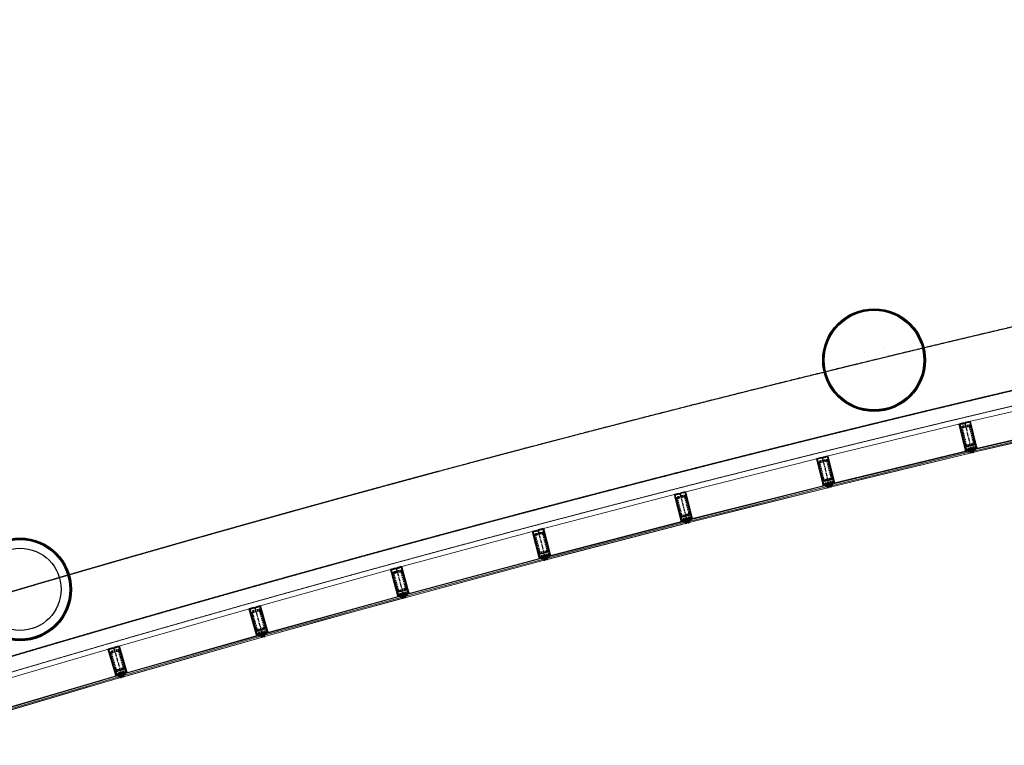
# Model space of a CAD drawing. Header units: millimetres. Extents: x 98667 to 994031, y -2704 to 533009.
# Tile 223 of 256: x 666560 to 676145, y 369300 to 376367. Entities that reach past the tile are written whole.
import ezdxf

# ---------------------------------------------------------------- set-up
doc = ezdxf.new("R2010")
doc.units = ezdxf.units.MM
for name, pattern in [('AP03000E0$0$CENTER', [50.8, 31.75, -6.35, 6.35, -6.35]), ('AP03000E0$0$HIDDEN', [9.525, 6.35, -3.175]), ('AP03000E0$0$HIDDENX2', [19.05, 12.7, -6.35]), ('AP9340000$SP00000G0$0$CENTER', [50.8, 31.75, -6.35, 6.35, -6.35]), ('sp00000g0$0$CENTER', [50.8, 31.75, -6.35, 6.35, -6.35])]:
    doc.linetypes.add(name, pattern=pattern)
for name, color, linetype in [('A-COL ENCLOUSER INNER', 1, 'Continuous'), ('A-COL ENCLOUSER OUTER', 6, 'Continuous'), ('AP9340000$SP00000G0$0$S-GRID', 8, 'AP9340000$SP00000G0$0$CENTER'), ('NOT IN SCOPE', 222, 'Continuous'), ('sp00000g0$0$S-GRID', 1, 'sp00000g0$0$CENTER')]:
    doc.layers.add(name, color=color, linetype=linetype)
for name, color, linetype, lineweight in [('A-WALL-FULL', 6, 'Continuous', 70), ('AP03000E0$0$A-GLAZ-FULL-EXTR', 2, 'Continuous', 20), ('AP03000E0$0$A-GLAZ-MULL-EXTR', 3, 'Continuous', 35), ('AP03000E0$0$A-WALL-FNSH', 1, 'Continuous', 15)]:
    doc.layers.add(name, color=color, linetype=linetype, lineweight=lineweight)
doc.layers.add('AP03000E0$0$A-Slab Edge Guide', color=55, linetype='Continuous', lineweight=15, plot=False)

msp = doc.modelspace()

# ---------------------------------------------------------------- linework, layer by layer
at = {"color": 251, "linetype": 'AP03000E0$0$CENTER'}
for p, q in [((675760.4, 372441.3), (675830.1, 372149.5)), ((674372.4, 372103.8), (674444.4, 371812.6)), ((672987, 371755.3), (673061.3, 371464.7)), ((671604.5, 371395.8), (671681.1, 371105.8)), ((670224.8, 371025.4), (670303.8, 370735.9)), ((668848.2, 370643.9), (668929.4, 370355.1)), ((667474.6, 370251.6), (667558.2, 369963.4))]:
    msp.add_line(p, q, dxfattribs=at)
at = {"layer": 'A-COL ENCLOUSER INNER', "color": 251}
for centre, radius in [((674877.4, 373051.1), 494), ((674877.4, 373051.1), 485), ((666563.6, 370818.2), 494), ((666563.6, 370818.2), 485)]:
    msp.add_circle(centre, radius, dxfattribs=at)
at = {"layer": 'A-COL ENCLOUSER OUTER', "color": 251}
for centre in [(674877.4, 373051.1), (666563.6, 370818.2)]:
    msp.add_circle(centre, 500, dxfattribs=at)
at = {"layer": 'A-WALL-FULL', "color": 251, "linetype": 'Continuous'}
for p, q in [((674976.6, 373161.3, 0), (674976.7, 373160.6, 0)), ((674780.5, 373121.8, 0), (674780.6, 373121.5, 0))]:
    msp.add_line(p, q, dxfattribs=at)
at = {"layer": 'AP03000E0$0$A-GLAZ-FULL-EXTR', "color": 251}
for p, q in [((675778.6, 372445.6), (677132.9, 372763.5)), ((677194.6, 372500.6), (675840.3, 372182.7)), ((675841.7, 372176.9), (677196, 372494.8)), ((677198.8, 372483.1), (675844.4, 372165.2)), ((675742.3, 372436.9), (674390.5, 372108.3)), ((675847.2, 372153.5), (677201.5, 372471.4)), ((673005.1, 371759.9), (674354.2, 372099.3)), ((674454.3, 371845.9), (675806, 372174.6)), ((675807.5, 372168.7), (674455.7, 371840.1)), ((674458.5, 371828.4), (675810.3, 372157.1)), ((675813.1, 372145.4), (674461.4, 371816.8)), ((675792.8, 372152.8), (675790, 372164.5)), ((675790.7, 372161.6), (675796.5, 372163)), ((675792.1, 372155.7), (675790.7, 372161.6)), ((675797.9, 372157.1), (675792.1, 372155.7)), ((675795.8, 372165.9), (675807.5, 372168.7)), ((675798.6, 372154.2), (675795.8, 372165.9)), ((675796.5, 372163), (675797.9, 372157.1)), ((675810.3, 372157.1), (675798.6, 372154.2)), ((675806, 372174.6), (675807.5, 372168.7)), ((675807.5, 372168.7), (675810.3, 372157.1)), ((675810.3, 372157.1), (675813.1, 372145.4)), ((675840.3, 372182.7), (675841.7, 372176.9)), ((675853.4, 372179.6), (675841.7, 372176.9)), ((675841.7, 372176.9), (675844.4, 372165.2)), ((675844.4, 372165.2), (675856.1, 372168)), ((675844.4, 372165.2), (675847.2, 372153.5)), ((675856.1, 372168), (675853.4, 372179.6)), ((675859.9, 372178.1), (675854.1, 372176.7)), ((675854.1, 372176.7), (675855.4, 372170.9)), ((675855.4, 372170.9), (675861.3, 372172.3)), ((675861.9, 372169.3), (675859.2, 372181)), ((675861.3, 372172.3), (675859.9, 372178.1)), ((674420.1, 371837.5), (673071, 371498.1)), ((673072.4, 371492.3), (674421.5, 371831.7)), ((674424.5, 371820), (673075.4, 371480.7)), ((674407, 371815.6), (674404.1, 371827.3)), ((674404.8, 371824.4), (674410.6, 371825.8)), ((674406.3, 371818.5), (674404.8, 371824.4)), ((674412.1, 371820), (674406.3, 371818.5)), ((674409.9, 371828.7), (674421.5, 371831.7)), ((674412.8, 371817.1), (674409.9, 371828.7)), ((674410.6, 371825.8), (674412.1, 371820)), ((674424.5, 371820), (674412.8, 371817.1)), ((674421.5, 371831.7), (674420.1, 371837.5)), ((674421.5, 371831.7), (674424.5, 371820)), ((674427.4, 371808.4), (674424.5, 371820)), ((674455.7, 371840.1), (674454.3, 371845.9)), ((674467.4, 371842.9), (674455.7, 371840.1)), ((674455.7, 371840.1), (674458.5, 371828.4)), ((674458.5, 371828.4), (674470.2, 371831.3)), ((674461.4, 371816.8), (674458.5, 371828.4)), ((674470.2, 371831.3), (674467.4, 371842.9)), ((674473.9, 371841.4), (674468.1, 371840)), ((674468.1, 371840), (674469.5, 371834.2)), ((674469.5, 371834.2), (674475.3, 371835.6)), ((674476, 371832.7), (674473.2, 371844.4)), ((674475.3, 371835.6), (674473.9, 371841.4)), ((672968.9, 371750.7), (671622.5, 371400.6)), ((673078.3, 371469), (674427.4, 371808.4)), ((671690.5, 371139.3), (673036.8, 371489.4)), ((673038.3, 371483.6), (671692, 371133.5)), ((671695, 371121.9), (673041.4, 371472)), ((673044.4, 371460.3), (671698, 371110.3)), ((673023.9, 371467.4), (673020.9, 371479)), ((673021.7, 371476.1), (673027.5, 371477.6)), ((673023.2, 371470.3), (673021.7, 371476.1)), ((673029, 371471.8), (673023.2, 371470.3)), ((673026.7, 371480.5), (673038.3, 371483.6)), ((673029.8, 371468.9), (673026.7, 371480.5)), ((673027.5, 371477.6), (673029, 371471.8)), ((673041.4, 371472), (673029.8, 371468.9)), ((673036.8, 371489.4), (673038.3, 371483.6)), ((673038.3, 371483.6), (673041.4, 371472)), ((673041.4, 371472), (673044.4, 371460.3)), ((673071, 371498.1), (673072.4, 371492.3)), ((673084.1, 371495.2), (673072.4, 371492.3)), ((673072.4, 371492.3), (673075.4, 371480.7)), ((673075.4, 371480.7), (673087, 371483.6)), ((673075.4, 371480.7), (673078.3, 371469)), ((673087, 371483.6), (673084.1, 371495.2)), ((673090.6, 371493.8), (673084.8, 371492.3)), ((673084.8, 371492.3), (673086.3, 371486.5)), ((673086.3, 371486.5), (673092.1, 371488)), ((673092.8, 371485), (673089.9, 371496.7)), ((673092.1, 371488), (673090.6, 371493.8)), ((670242.9, 371030.3), (671586.4, 371391.1)), ((671656.4, 371130.3), (670312.9, 370769.5)), ((670314.4, 370763.7), (671658, 371124.5)), ((671661.1, 371112.9), (670317.6, 370752.1)), ((670320.7, 370740.5), (671664.2, 371101.3)), ((671643.7, 371108.2), (671640.6, 371119.8)), ((671641.4, 371116.9), (671647.2, 371118.5)), ((671642.9, 371111.1), (671641.4, 371116.9)), ((671648.7, 371112.7), (671642.9, 371111.1)), ((671646.4, 371121.4), (671658, 371124.5)), ((671649.5, 371109.8), (671646.4, 371121.4)), ((671647.2, 371118.5), (671648.7, 371112.7)), ((671661.1, 371112.9), (671649.5, 371109.8)), ((671658, 371124.5), (671656.4, 371130.3)), ((671658, 371124.5), (671661.1, 371112.9)), ((671664.2, 371101.3), (671661.1, 371112.9)), ((671692, 371133.5), (671690.5, 371139.3)), ((671703.6, 371136.5), (671692, 371133.5)), ((671692, 371133.5), (671695, 371121.9)), ((671695, 371121.9), (671706.6, 371124.9)), ((671698, 371110.3), (671695, 371121.9)), ((671706.6, 371124.9), (671703.6, 371136.5)), ((671710.2, 371135.1), (671704.4, 371133.6)), ((671704.4, 371133.6), (671705.9, 371127.8)), ((671705.9, 371127.8), (671711.7, 371129.3)), ((671712.4, 371126.4), (671709.4, 371138)), ((671711.7, 371129.3), (671710.2, 371135.1)), ((670206.8, 371020.4), (668866.2, 370649)), ((668938.3, 370388.8), (670278.9, 370760.2)), ((670278.9, 370760.2), (670280.5, 370754.5)), ((670312.9, 370769.5), (670314.4, 370763.7)), ((670326, 370766.8), (670314.4, 370763.7)), ((670314.4, 370763.7), (670317.6, 370752.1)), ((670329.1, 370755.2), (670326, 370766.8)), ((670332.6, 370765.5), (670326.8, 370763.9)), ((670326.8, 370763.9), (670328.4, 370758.1)), ((670328.4, 370758.1), (670334.2, 370759.7)), ((670334.9, 370756.8), (670331.8, 370768.4)), ((670334.2, 370759.7), (670332.6, 370765.5)), ((670280.5, 370754.5), (668939.9, 370383)), ((668943.1, 370371.4), (670283.7, 370742.9)), ((670286.9, 370731.3), (668946.3, 370359.9)), ((670266.3, 370738.1), (670263.1, 370749.7)), ((670263.9, 370746.8), (670269.7, 370748.4)), ((670265.5, 370741), (670263.9, 370746.8)), ((670271.3, 370742.6), (670265.5, 370741)), ((670268.9, 370751.3), (670280.5, 370754.5)), ((670272.1, 370739.7), (670268.9, 370751.3)), ((670269.7, 370748.4), (670271.3, 370742.6)), ((670283.7, 370742.9), (670272.1, 370739.7)), ((670280.5, 370754.5), (670283.7, 370742.9)), ((670283.7, 370742.9), (670286.9, 370731.3)), ((670317.6, 370752.1), (670329.1, 370755.2)), ((670317.6, 370752.1), (670320.7, 370740.5)), ((667492.6, 370256.8), (668830.2, 370638.9)), ((668904.3, 370379.2), (667566.7, 369997.2)), ((667568.4, 369991.4), (668906, 370373.5)), ((668894.5, 370370.2), (668906, 370373.5)), ((668906, 370373.5), (668904.3, 370379.2)), ((668906, 370373.5), (668909.3, 370361.9)), ((668939.9, 370383), (668938.3, 370388.8)), ((668951.4, 370386.2), (668939.9, 370383)), ((668939.9, 370383), (668943.1, 370371.4)), ((668943.1, 370371.4), (668954.6, 370374.7)), ((668954.6, 370374.7), (668951.4, 370386.2)), ((668958, 370384.9), (668952.2, 370383.3)), ((668952.2, 370383.3), (668953.8, 370377.5)), ((668953.8, 370377.5), (668959.6, 370379.1)), ((668960.4, 370376.3), (668957.2, 370387.8)), ((668959.6, 370379.1), (668958, 370384.9)), ((668909.3, 370361.9), (667571.7, 369979.8)), ((667575, 369968.3), (668912.6, 370350.4)), ((668892, 370357), (668888.7, 370368.5)), ((668889.5, 370365.7), (668895.3, 370367.3)), ((668891.2, 370359.9), (668889.5, 370365.7)), ((668896.9, 370361.5), (668891.2, 370359.9)), ((668897.8, 370358.6), (668894.5, 370370.2)), ((668895.3, 370367.3), (668896.9, 370361.5)), ((668909.3, 370361.9), (668897.8, 370358.6)), ((668912.6, 370350.4), (668909.3, 370361.9)), ((668946.3, 370359.9), (668943.1, 370371.4)), ((667456.7, 370246.4), (666122.1, 369853.6)), ((667566.7, 369997.2), (667568.4, 369991.4)), ((667579.9, 369994.7), (667568.4, 369991.4)), ((667568.4, 369991.4), (667571.7, 369979.8)), ((667583.2, 369983.1), (667579.9, 369994.7)), ((667586.5, 369993.4), (667580.7, 369991.8)), ((667580.7, 369991.8), (667582.4, 369986)), ((667589, 369984.8), (667585.7, 369996.3)), ((667588.2, 369987.7), (667586.5, 369993.4)), ((666198.3, 369594.6), (667532.9, 369987.3)), ((667534.6, 369981.6), (666200, 369588.9)), ((666203.4, 369577.3), (667538, 369970.1)), ((667541.3, 369958.6), (666206.8, 369565.8)), ((667520.7, 369965), (667517.3, 369976.5)), ((667518.2, 369973.6), (667523.9, 369975.3)), ((667519.8, 369967.9), (667518.2, 369973.6)), ((667525.6, 369969.6), (667519.8, 369967.9)), ((667523.1, 369978.2), (667534.6, 369981.6)), ((667526.4, 369966.7), (667523.1, 369978.2)), ((667523.9, 369975.3), (667525.6, 369969.6)), ((667538, 369970.1), (667526.4, 369966.7)), ((667532.9, 369987.3), (667534.6, 369981.6)), ((667534.6, 369981.6), (667538, 369970.1)), ((667538, 369970.1), (667541.3, 369958.6)), ((667571.7, 369979.8), (667583.2, 369983.1)), ((667571.7, 369979.8), (667575, 369968.3)), ((667582.4, 369986), (667588.2, 369987.7))]:
    msp.add_line(p, q, dxfattribs=at)
at = {"layer": 'AP03000E0$0$A-GLAZ-FULL-EXTR', "color": 251, "linetype": 'Continuous'}
for p, q in [((675796.4, 372163.4), (675808.8, 372163.3)), ((675797.2, 372160), (675797.2, 372166.2)), ((675797.2, 372160.2), (675809.5, 372160.2)), ((675798, 372157), (675809.9, 372157)), ((675798.5, 372166.5), (675808, 372166.5)), ((675800.4, 372154.7), (675800.4, 372167)), ((675803.5, 372155.4), (675803.6, 372167.8)), ((675806.7, 372156.2), (675806.8, 372168.6)), ((675809.9, 372157), (675809.9, 372158.6)), ((675841.9, 372176.1), (675853.5, 372178.9)), ((675845.3, 372165.4), (675842.5, 372177.1)), ((675842.6, 372173), (675854.3, 372175.8)), ((675843.3, 372170), (675855, 372172.7)), ((675844, 372166.9), (675855.7, 372169.6)), ((675848.3, 372166.1), (675845.6, 372177.8)), ((675851.4, 372166.9), (675848.7, 372178.6)), ((675854.5, 372167.6), (675851.8, 372179.3)), ((674412.8, 371817.1), (674409.9, 371828.7)), ((674410.3, 371827.3), (674421.9, 371830.2)), ((674411, 371824.2), (674422.7, 371827.1)), ((674411.8, 371821.1), (674423.5, 371824)), ((674412.6, 371818), (674424.2, 371821)), ((674415.9, 371817.9), (674413, 371829.5)), ((674419, 371818.6), (674416.1, 371830.3)), ((674422.1, 371819.4), (674419.2, 371831.1)), ((674456, 371838.7), (674456, 371840.2)), ((674456.1, 371838.7), (674468.4, 371838.6)), ((674456.8, 371835.5), (674469.2, 371835.4)), ((674457.6, 371832.3), (674470, 371832.3)), ((674458.4, 371829.1), (674461.3, 371829.1)), ((674459.2, 371828.6), (674459.2, 371841)), ((674462.4, 371829.4), (674462.4, 371841.7)), ((674462.7, 371841.8), (674467.6, 371841.8)), ((674465.5, 371830.1), (674465.6, 371842.5)), ((674468.7, 371830.9), (674468.7, 371837.3)), ((673027, 371479.4), (673039.5, 371479.3)), ((673027.9, 371476.2), (673040.3, 371476.1)), ((673028.7, 371473), (673041.1, 371473)), ((673029, 371472), (673029, 371481.1)), ((673029.5, 371469.8), (673033.2, 371469.8)), ((673032.1, 371469.5), (673032.2, 371482)), ((673034.3, 371482.5), (673038.6, 371482.5)), ((673035.3, 371470.4), (673035.3, 371482.8)), ((673038.5, 371471.2), (673038.5, 371482.9)), ((673073.1, 371489.6), (673084.8, 371492.5)), ((673076.5, 371480.9), (673073.6, 371492.6)), ((673073.9, 371486.5), (673085.5, 371489.4)), ((673074.7, 371483.4), (673086.3, 371486.3)), ((673079.6, 371481.7), (673076.7, 371493.4)), ((673082.7, 371482.5), (673079.8, 371494.1)), ((673085.8, 371483.3), (673082.8, 371494.9)), ((671646.6, 371120.7), (671658.2, 371123.8)), ((671647.4, 371117.6), (671659, 371120.7)), ((671648.2, 371114.5), (671659.8, 371117.6)), ((671649, 371111.5), (671660.6, 371114.6)), ((671652.5, 371110.6), (671649.4, 371122.2)), ((671655.5, 371111.4), (671652.4, 371123)), ((671658.6, 371112.2), (671655.5, 371123.8)), ((671692.3, 371132.4), (671704.7, 371132.4)), ((671693.1, 371129.2), (671705.5, 371129.2)), ((671693.9, 371126.1), (671706.3, 371126)), ((671694, 371125.7), (671694.1, 371134)), ((671694.8, 371122.9), (671698.8, 371122.9)), ((671697.2, 371122.4), (671697.2, 371134.9)), ((671699.9, 371135.6), (671703.9, 371135.5)), ((671700.4, 371123.3), (671700.4, 371135.7)), ((671703.5, 371124.1), (671703.6, 371136.5)), ((670315, 370761.7), (670326.6, 370764.8)), ((670318.6, 370752.4), (670315.5, 370764)), ((670315.8, 370758.6), (670327.4, 370761.7)), ((670316.6, 370755.6), (670328.2, 370758.7)), ((670321.7, 370753.2), (670318.6, 370764.8)), ((670324.7, 370754.1), (670321.6, 370765.7)), ((670327.8, 370754.9), (670324.7, 370766.5)), ((670269, 370750.9), (670281.5, 370750.8)), ((670269.9, 370747.7), (670282.4, 370747.6)), ((670270.1, 370747.1), (670270.1, 370751.6)), ((670270.8, 370744.5), (670283.3, 370744.5)), ((670271.7, 370741.3), (670278, 370741.3)), ((670273.2, 370740), (670273.3, 370752.5)), ((670276.4, 370740.9), (670276.4, 370753.3)), ((670278.9, 370754), (670280.6, 370754)), ((670279.6, 370741.8), (670279.6, 370754.2)), ((670282.7, 370742.6), (670282.8, 370746.3)), ((670317.4, 370752.5), (670329, 370755.6)), ((668909.2, 370361.9), (668905.9, 370373.5)), ((668940.2, 370381.7), (668952.7, 370381.6)), ((668941.1, 370378.5), (668953.6, 370378.4)), ((668941.4, 370377.5), (668941.4, 370383.4)), ((668942, 370375.3), (668954.5, 370375.2)), ((668944.5, 370371.9), (668944.6, 370384.3)), ((668946.4, 370384.8), (668951.8, 370384.8)), ((668947.7, 370372.7), (668947.8, 370385.2)), ((668950.9, 370373.6), (668951, 370386.1)), ((668954.1, 370374.5), (668954.1, 370376.6)), ((668895, 370368.2), (668906.6, 370371.4)), ((668895.9, 370365.1), (668907.4, 370368.4)), ((668900.1, 370359.3), (668896.8, 370370.8)), ((668896.8, 370362.1), (668908.3, 370365.3)), ((668897.7, 370359), (668909.2, 370362.3)), ((668903.1, 370360.2), (668899.8, 370371.7)), ((668906.2, 370361), (668902.9, 370372.6)), ((668942.9, 370372.1), (668945.5, 370372.1)), ((667568.4, 369991.1), (667580, 369994.4)), ((667572, 369980), (667568.8, 369991.5)), ((667569.3, 369988.1), (667580.9, 369991.4)), ((667575.1, 369980.8), (667571.8, 369992.4)), ((667578.2, 369981.7), (667574.9, 369993.2)), ((667581.2, 369982.6), (667577.9, 369994.1)), ((667523.2, 369977.9), (667535.7, 369977.8)), ((667523.7, 369976.1), (667523.7, 369978.4)), ((667524.1, 369974.7), (667536.6, 369974.6)), ((667525, 369971.5), (667537.6, 369971.5)), ((667526, 369968.3), (667532, 369968.3)), ((667526.8, 369966.8), (667526.9, 369979.3)), ((667530, 369967.7), (667530.1, 369980.3)), ((667532.6, 369981), (667534.7, 369981)), ((667533.2, 369968.7), (667533.2, 369981.2)), ((667536.4, 369969.6), (667536.4, 369975.4)), ((667570.2, 369985), (667581.7, 369988.3)), ((667571.1, 369982), (667582.6, 369985.3))]:
    msp.add_line(p, q, dxfattribs=at)
msp.add_arc((717502.2, 197719), 179339.2, 89.995553, 114.847186, dxfattribs=at)
at = {"layer": 'AP03000E0$0$A-GLAZ-MULL-EXTR', "color": 251}
for p, q in [((675750.7, 372438.9), (675706.9, 372428.5)), ((675706.9, 372428.5), (675767.4, 372175.6)), ((675710.6, 372426.3), (675751.4, 372436)), ((675757, 372231.7), (675710.6, 372426.3)), ((675766, 372439.5), (675730, 372430.9)), ((675730, 372430.9), (675730.7, 372428)), ((675730.7, 372428), (675771.6, 372437.7)), ((675751.4, 372436), (675750.7, 372438.9)), ((675813.9, 372454), (675765.3, 372442.4)), ((675765.3, 372442.4), (675766, 372439.5)), ((675770.9, 372440.7), (675811.7, 372450.4)), ((675771.6, 372437.7), (675770.9, 372440.7)), ((675811.7, 372450.4), (675858.2, 372255.9)), ((675874.3, 372201.2), (675813.9, 372454)), ((675770.3, 372176.3), (675757, 372231.7)), ((675871.4, 372200.5), (675833, 372191.3)), ((675834.2, 372186.4), (675875.5, 372196.3)), ((675875.5, 372196.3), (675853.6, 372191.1)), ((675858.2, 372255.9), (675871.4, 372200.5)), ((675875.5, 372196.3), (675874.3, 372201.2)), ((675881.5, 372192.6), (675875.5, 372196.3)), ((674319, 372090.6), (674367.5, 372102.6)), ((674404.9, 372105.7), (674364.1, 372095.6)), ((674367.5, 372102.6), (674368.2, 372099.7)), ((674368.2, 372099.7), (674404.1, 372108.6)), ((674382.1, 372106.2), (674425.7, 372117)), ((674382.8, 372103.3), (674382.1, 372106.2)), ((674423.6, 372113.4), (674382.8, 372103.3)), ((674404.1, 372108.6), (674404.9, 372105.7)), ((674471.6, 371919.2), (674423.6, 372113.4)), ((674425.7, 372117), (674488.2, 371864.6)), ((675791.6, 372171.1), (675764.8, 372164.7)), ((675764.8, 372164.7), (675768.5, 372170.7)), ((675767.4, 372175.6), (675768.5, 372170.7)), ((675768.5, 372170.7), (675809.9, 372180.6)), ((675768.5, 372170.7), (675790.4, 372176)), ((675808.7, 372185.5), (675770.3, 372176.3)), ((675790.4, 372176), (675791.6, 372171.1)), ((675832.3, 372194.2), (675791.5, 372184.4)), ((675791.5, 372184.4), (675792.2, 372181.5)), ((675792.2, 372181.5), (675828.1, 372190.1)), ((675813.6, 372186.6), (675808.7, 372185.5)), ((675809.9, 372180.6), (675818, 372146.6)), ((675822.9, 372147.7), (675813.6, 372186.6)), ((675818, 372146.6), (675822.9, 372147.7)), ((675828.1, 372190.1), (675837.4, 372151.2)), ((675833, 372191.3), (675832.3, 372194.2)), ((675842.3, 372152.4), (675834.2, 372186.4)), ((675837.4, 372151.2), (675842.3, 372152.4)), ((675853.6, 372191.1), (675854.8, 372186.2)), ((675854.8, 372186.2), (675881.5, 372192.6)), ((674381.4, 371838.2), (674319, 372090.6)), ((674363.4, 372098.5), (674322.6, 372088.4)), ((674322.6, 372088.4), (674370.6, 371894.3)), ((674364.1, 372095.6), (674363.4, 372098.5)), ((674485.3, 371863.9), (674471.6, 371919.2)), ((674370.6, 371894.3), (674384.3, 371838.9)), ((674405.6, 371833.9), (674378.9, 371827.3)), ((674378.9, 371827.3), (674382.6, 371833.3)), ((674382.6, 371833.3), (674381.4, 371838.2)), ((674423.8, 371843.6), (674382.6, 371833.3)), ((674382.6, 371833.3), (674404.4, 371838.8)), ((674384.3, 371838.9), (674422.6, 371848.4)), ((674404.4, 371838.8), (674405.6, 371833.9)), ((674421.9, 371851.3), (674462.7, 371861.4)), ((674422.6, 371848.4), (674421.9, 371851.3)), ((674432.2, 371809.6), (674423.8, 371843.6)), ((674463.4, 371858.5), (674427.5, 371849.6)), ((674427.5, 371849.6), (674437.1, 371810.8)), ((674442.1, 371853.2), (674446.9, 371854.4)), ((674451.7, 371814.4), (674442.1, 371853.2)), ((674446.9, 371854.4), (674485.3, 371863.9)), ((674489.4, 371859.8), (674448.1, 371849.6)), ((674448.1, 371849.6), (674456.5, 371815.6)), ((674456.5, 371815.6), (674451.7, 371814.4)), ((674462.7, 371861.4), (674463.4, 371858.5)), ((674489.4, 371859.8), (674467.5, 371854.4)), ((674467.5, 371854.4), (674468.7, 371849.5)), ((674468.7, 371849.5), (674495.4, 371856.1)), ((674488.2, 371864.6), (674489.4, 371859.8)), ((674495.4, 371856.1), (674489.4, 371859.8)), ((672977.3, 371752.8), (672933.7, 371741.7)), ((672933.7, 371741.7), (672998.1, 371489.8)), ((672937.4, 371739.5), (672978.1, 371749.9)), ((672986.9, 371545.8), (672937.4, 371739.5)), ((672992.6, 371753.7), (672956.7, 371744.5)), ((672956.7, 371744.5), (672957.5, 371741.6)), ((672957.5, 371741.6), (672998.2, 371752)), ((672978.1, 371749.9), (672977.3, 371752.8)), ((673040.3, 371768.9), (672991.8, 371756.6)), ((672991.8, 371756.6), (672992.6, 371753.7)), ((672997.4, 371754.9), (673038.1, 371765.3)), ((672998.2, 371752), (672997.4, 371754.9)), ((673038.1, 371765.3), (673087.7, 371571.5)), ((673104.7, 371517.1), (673040.3, 371768.9)), ((674437.1, 371810.8), (674432.2, 371809.6)), ((673001.1, 371490.5), (672986.9, 371545.8)), ((673087.7, 371571.5), (673101.8, 371516.3)), ((673022.4, 371485.7), (672995.8, 371478.9)), ((672995.8, 371478.9), (672999.4, 371485)), ((672998.1, 371489.8), (672999.4, 371485)), ((672999.4, 371485), (673040.6, 371495.5)), ((672999.4, 371485), (673021.2, 371490.5)), ((673039.3, 371500.3), (673001.1, 371490.5)), ((673021.2, 371490.5), (673022.4, 371485.7)), ((673062.8, 371509.4), (673022.1, 371499)), ((673022.1, 371499), (673022.9, 371496.1)), ((673022.9, 371496.1), (673058.7, 371505.3)), ((673044.2, 371501.6), (673039.3, 371500.3)), ((673040.6, 371495.5), (673049.2, 371461.6)), ((673054.1, 371462.8), (673044.2, 371501.6)), ((673049.2, 371461.6), (673054.1, 371462.8)), ((673058.7, 371505.3), (673068.6, 371466.5)), ((673063.5, 371506.5), (673062.8, 371509.4)), ((673101.8, 371516.3), (673063.5, 371506.5)), ((673064.8, 371501.7), (673106, 371512.2)), ((673073.5, 371467.8), (673064.8, 371501.7)), ((673068.6, 371466.5), (673073.5, 371467.8)), ((673106, 371512.2), (673084.2, 371506.6)), ((673084.2, 371506.6), (673085.4, 371501.8)), ((673085.4, 371501.8), (673112, 371508.6)), ((673106, 371512.2), (673104.7, 371517.1)), ((673112, 371508.6), (673106, 371512.2)), ((671594.8, 371393.3), (671551.3, 371381.8)), ((671551.3, 371381.8), (671617.7, 371130.4)), ((671555, 371379.6), (671595.6, 371390.4)), ((671606.1, 371186.3), (671555, 371379.6)), ((671610.1, 371394.2), (671574.3, 371384.8)), ((671574.3, 371384.8), (671575.1, 371381.9)), ((671575.1, 371381.9), (671615.7, 371392.6)), ((671595.6, 371390.4), (671594.8, 371393.3)), ((671657.6, 371409.9), (671609.3, 371397.1)), ((671609.3, 371397.1), (671610.1, 371394.2)), ((671614.9, 371395.5), (671655.5, 371406.2)), ((671615.7, 371392.6), (671614.9, 371395.5)), ((671655.5, 371406.2), (671706.6, 371212.9)), ((671724.1, 371158.5), (671657.6, 371409.9)), ((671620.6, 371131.2), (671606.1, 371186.3)), ((671658.8, 371141.3), (671620.6, 371131.2)), ((671682.2, 371150.6), (671641.6, 371139.8)), ((671642.4, 371136.9), (671678.1, 371146.4)), ((671663.6, 371142.5), (671658.8, 371141.3)), ((671673.9, 371103.9), (671663.6, 371142.5)), ((671678.1, 371146.4), (671688.4, 371107.7)), ((671683, 371147.7), (671682.2, 371150.6)), ((671721.2, 371157.7), (671683, 371147.7)), ((671684.3, 371142.8), (671725.3, 371153.7)), ((671693.2, 371109), (671684.3, 371142.8)), ((671725.3, 371153.7), (671703.6, 371147.9)), ((671703.6, 371147.9), (671704.9, 371143.1)), ((671704.9, 371143.1), (671731.5, 371150.1)), ((671706.6, 371212.9), (671721.2, 371157.7)), ((671725.3, 371153.7), (671724.1, 371158.5)), ((671731.5, 371150.1), (671725.3, 371153.7)), ((671642, 371126.5), (671615.4, 371119.5)), ((671615.4, 371119.5), (671619, 371125.6)), ((671617.7, 371130.4), (671619, 371125.6)), ((671619, 371125.6), (671660.1, 371136.4)), ((671619, 371125.6), (671640.7, 371131.3)), ((671640.7, 371131.3), (671642, 371126.5)), ((671641.6, 371139.8), (671642.4, 371136.9)), ((671660.1, 371136.4), (671669, 371102.6)), ((671669, 371102.6), (671673.9, 371103.9)), ((671688.4, 371107.7), (671693.2, 371109)), ((670171.8, 371010.9), (670220, 371024)), ((670240.2, 370760.1), (670171.8, 371010.9)), ((670216, 371019.8), (670175.5, 371008.8)), ((670175.5, 371008.8), (670228.1, 370815.8)), ((670216.8, 371016.9), (670216, 371019.8)), ((670257.3, 371028), (670216.8, 371016.9)), ((670220, 371024), (670220.8, 371021.1)), ((670220.8, 371021.1), (670256.5, 371030.9)), ((670234.5, 371028), (670277.9, 371039.8)), ((670235.3, 371025.1), (670234.5, 371028)), ((670275.8, 371036.2), (670235.3, 371025.1)), ((670256.5, 371030.9), (670257.3, 371028)), ((670328.4, 370843.2), (670275.8, 371036.2)), ((670277.9, 371039.8), (670346.3, 370789)), ((670228.1, 370815.8), (670243.1, 370760.8)), ((670241.5, 370755.2), (670240.2, 370760.1)), ((670282.5, 370766.4), (670241.5, 370755.2)), ((670241.5, 370755.2), (670263.2, 370761.1)), ((670243.1, 370760.8), (670281.2, 370771.2)), ((670263.2, 370761.1), (670264.5, 370756.3)), ((670280.4, 370774.1), (670320.9, 370785.2)), ((670281.2, 370771.2), (670280.4, 370774.1)), ((670291.7, 370732.6), (670282.5, 370766.4)), ((670321.7, 370782.3), (670286, 370772.6)), ((670286, 370772.6), (670296.5, 370734)), ((670300.5, 370776.5), (670305.3, 370777.8)), ((670311, 370737.9), (670300.5, 370776.5)), ((670305.3, 370777.8), (670343.4, 370788.2)), ((670347.6, 370784.2), (670306.6, 370773)), ((670306.6, 370773), (670315.8, 370739.2)), ((670320.9, 370785.2), (670321.7, 370782.3)), ((670347.6, 370784.2), (670325.9, 370778.3)), ((670325.9, 370778.3), (670327.2, 370773.4)), ((670327.2, 370773.4), (670353.8, 370780.7)), ((670343.4, 370788.2), (670328.4, 370843.2)), ((670346.3, 370789), (670347.6, 370784.2)), ((670353.8, 370780.7), (670347.6, 370784.2)), ((670264.5, 370756.3), (670238, 370749.1)), ((670238, 370749.1), (670241.5, 370755.2)), ((670296.5, 370734), (670291.7, 370732.6)), ((670315.8, 370739.2), (670311, 370737.9)), ((668795.2, 370629), (668843.4, 370642.6)), ((668865.7, 370378.8), (668795.2, 370629)), ((668839.4, 370638.3), (668798.9, 370627)), ((668798.9, 370627), (668853.1, 370434.4)), ((668840.2, 370635.4), (668839.4, 370638.3)), ((668880.6, 370646.8), (668840.2, 370635.4)), ((668843.4, 370642.6), (668844.2, 370639.7)), ((668844.2, 370639.7), (668879.8, 370649.7)), ((668857.8, 370646.6), (668901.1, 370658.8)), ((668858.6, 370643.8), (668857.8, 370646.6)), ((668899, 370655.1), (668858.6, 370643.8)), ((668879.8, 370649.7), (668880.6, 370646.8)), ((668953.2, 370462.6), (668899, 370655.1)), ((668901.1, 370658.8), (668971.5, 370408.5)), ((668853.1, 370434.4), (668868.5, 370379.6)), ((668890, 370375.2), (668863.6, 370367.8)), ((668863.6, 370367.8), (668867, 370373.9)), ((668867, 370373.9), (668865.7, 370378.8)), ((668907.9, 370385.4), (668867, 370373.9)), ((668867, 370373.9), (668888.7, 370380)), ((668868.5, 370379.6), (668906.6, 370390.3)), ((668888.7, 370380), (668890, 370375.2)), ((668905.8, 370393.1), (668946.2, 370404.5)), ((668906.6, 370390.3), (668905.8, 370393.1)), ((668917.4, 370351.8), (668907.9, 370385.4)), ((668947, 370401.6), (668911.4, 370391.6)), ((668911.4, 370391.6), (668922.2, 370353.1)), ((668925.8, 370395.7), (668930.6, 370397)), ((668936.7, 370357.2), (668925.8, 370395.7)), ((668930.6, 370397), (668968.7, 370407.7)), ((668972.9, 370403.7), (668932, 370392.2)), ((668932, 370392.2), (668941.5, 370358.5)), ((668946.2, 370404.5), (668947, 370401.6)), ((668972.9, 370403.7), (668951.2, 370397.6)), ((668951.2, 370397.6), (668952.6, 370392.8)), ((668952.6, 370392.8), (668979.1, 370400.3)), ((668968.7, 370407.7), (668953.2, 370462.6)), ((668971.5, 370408.5), (668972.9, 370403.7)), ((668979.1, 370400.3), (668972.9, 370403.7)), ((668922.2, 370353.1), (668917.4, 370351.8)), ((668941.5, 370358.5), (668936.7, 370357.2)), ((667421.8, 370236.2), (667469.8, 370250.2)), ((667494.2, 369986.5), (667421.8, 370236.2)), ((667465.8, 370245.9), (667425.5, 370234.2)), ((667425.5, 370234.2), (667481.2, 370042.1)), ((667466.7, 370243), (667465.8, 370245.9)), ((667507, 370254.7), (667466.7, 370243)), ((667469.8, 370250.2), (667470.6, 370247.3)), ((667470.6, 370247.3), (667506.2, 370257.6)), ((667484.2, 370254.3), (667527.4, 370266.9)), ((667485, 370251.5), (667484.2, 370254.3)), ((667525.4, 370263.2), (667485, 370251.5)), ((667506.2, 370257.6), (667507, 370254.7)), ((667581.1, 370071.1), (667525.4, 370263.2)), ((667527.4, 370266.9), (667599.8, 370017.2)), ((667481.2, 370042.1), (667497.1, 369987.4)), ((667536.4, 369993.6), (667495.6, 369981.7)), ((667497.1, 369987.4), (667535, 369998.4)), ((667534.2, 370001.3), (667574.5, 370012.9)), ((667535, 369998.4), (667534.2, 370001.3)), ((667546.2, 369960), (667536.4, 369993.6)), ((667575.3, 370010.1), (667539.8, 369999.8)), ((667539.8, 369999.8), (667551, 369961.3)), ((667554.2, 370003.9), (667559, 370005.3)), ((667565.4, 369965.5), (667554.2, 370003.9)), ((667559, 370005.3), (667597, 370016.3)), ((667601.2, 370012.4), (667560.4, 370000.5)), ((667560.4, 370000.5), (667570.2, 369966.9)), ((667574.5, 370012.9), (667575.3, 370010.1)), ((667601.2, 370012.4), (667579.6, 370006.1)), ((667579.6, 370006.1), (667581, 370001.3)), ((667581, 370001.3), (667607.4, 370009)), ((667597, 370016.3), (667581.1, 370071.1)), ((667599.8, 370017.2), (667601.2, 370012.4)), ((667607.4, 370009), (667601.2, 370012.4)), ((667518.6, 369983.2), (667492.2, 369975.5)), ((667492.2, 369975.5), (667495.6, 369981.7)), ((667495.6, 369981.7), (667494.2, 369986.5)), ((667495.6, 369981.7), (667517.2, 369988)), ((667517.2, 369988), (667518.6, 369983.2)), ((667551, 369961.3), (667546.2, 369960)), ((667570.2, 369966.9), (667565.4, 369965.5))]:
    msp.add_line(p, q, dxfattribs=at)
at = {"layer": 'AP03000E0$0$A-GLAZ-MULL-EXTR', "color": 251, "linetype": 'AP03000E0$0$HIDDENX2'}
for p, q in [((675743.1, 372406.3), (675791.7, 372417.9)), ((675746, 372394.1), (675794.6, 372405.7)), ((675809.7, 372396.5), (675844.5, 372250.6)), ((675821.8, 372399.4), (675856.7, 372253.5)), ((675759.4, 372230.3), (675724.6, 372376.1)), ((675771.6, 372233.2), (675736.7, 372379.1)), ((675765.3, 372205.9), (675862.5, 372229.2)), ((675769.9, 372186.5), (675765.3, 372205.9)), ((675818.5, 372198.1), (675769.9, 372186.5)), ((675835.3, 372235.5), (675786.7, 372223.9)), ((675838.2, 372223.4), (675789.6, 372211.7)), ((675867.2, 372209.7), (675818.5, 372198.1)), ((675862.5, 372229.2), (675867.2, 372209.7)), ((674337, 372038.4), (674373, 371892.8)), ((674349.2, 372041.4), (674385.2, 371895.8)), ((674403.8, 372080.7), (674355.3, 372068.7)), ((674406.8, 372068.5), (674358.3, 372056.5)), ((674458, 371913.8), (674422, 372059.4)), ((674470.1, 371916.8), (674434.1, 372062.4)), ((674476.1, 371892.5), (674379, 371868.5)), ((674379, 371868.5), (674383.8, 371849.1)), ((674383.8, 371849.1), (674432.4, 371861.1)), ((674400.3, 371886.7), (674448.8, 371898.7)), ((674403.3, 371874.5), (674451.8, 371886.5)), ((674432.4, 371861.1), (674480.9, 371873.1)), ((674480.9, 371873.1), (674476.1, 371892.5)), ((672970.2, 371720.1), (673018.7, 371732.5)), ((672973.3, 371708), (673021.8, 371720.3)), ((672989.4, 371544.3), (672952.2, 371689.6)), ((673001.5, 371547.4), (672964.3, 371692.7)), ((673037, 371711.3), (673074.1, 371566)), ((673049.1, 371714.4), (673086.2, 371569.1)), ((672995.6, 371520.1), (673092.4, 371544.9)), ((673065.1, 371550.8), (673016.7, 371538.4)), ((673068.2, 371538.7), (673019.8, 371526.3)), ((673097.4, 371525.5), (673049, 371513.1)), ((673092.4, 371544.9), (673097.4, 371525.5)), ((673000.5, 371500.7), (672995.6, 371520.1)), ((673049, 371513.1), (673000.5, 371500.7)), ((671620.6, 371188.1), (671582.3, 371333.1)), ((671588, 371360.4), (671636.3, 371373.2)), ((671591.2, 371348.4), (671639.5, 371361.1)), ((671654.8, 371352.2), (671693.1, 371207.2)), ((671666.9, 371355.4), (671705.2, 371210.4)), ((671608.5, 371184.9), (671570.2, 371329.9)), ((671614.9, 371160.7), (671711.6, 371186.2)), ((671620, 371141.4), (671614.9, 371160.7)), ((671668.3, 371154.1), (671620, 371141.4)), ((671684.2, 371191.9), (671635.9, 371179.2)), ((671687.4, 371179.9), (671639.1, 371167.1)), ((671716.7, 371166.9), (671668.3, 371154.1)), ((671711.6, 371186.2), (671716.7, 371166.9)), ((670191.1, 370959.1), (670230.5, 370814.4)), ((670203.1, 370962.4), (670242.6, 370817.7)), ((670256.8, 371003), (670208.6, 370989.8)), ((670260.1, 370990.9), (670211.9, 370977.8)), ((670315, 370837.5), (670275.5, 370982.2)), ((670327, 370840.7), (670287.5, 370985.5)), ((670333.6, 370816.6), (670237.1, 370790.3)), ((670237.1, 370790.3), (670242.4, 370771)), ((670242.4, 370771), (670290.6, 370784.2)), ((670258, 370808.9), (670306.2, 370822.1)), ((670261.2, 370796.9), (670309.5, 370810)), ((670290.6, 370784.2), (670338.9, 370797.3)), ((670338.9, 370797.3), (670333.6, 370816.6)), ((668814.9, 370577.4), (668855.6, 370433)), ((668827, 370580.8), (668867.6, 370436.4)), ((668880.4, 370621.8), (668832.2, 370608.3)), ((668883.8, 370609.8), (668835.6, 370596.2)), ((668939.8, 370456.7), (668899.2, 370601.1)), ((668951.8, 370460.1), (668911.2, 370604.5)), ((668958.6, 370436.1), (668862.3, 370409)), ((668862.3, 370409), (668867.8, 370389.7)), ((668867.8, 370389.7), (668915.9, 370403.3)), ((668883, 370427.8), (668931.2, 370441.3)), ((668886.4, 370415.8), (668934.5, 370429.3)), ((668915.9, 370403.3), (668964, 370416.8)), ((668964, 370416.8), (668958.6, 370436.1)), ((667441.9, 370184.8), (667483.7, 370040.7)), ((667453.9, 370188.3), (667495.7, 370044.2)), ((667507, 370229.7), (667459, 370215.8)), ((667510.5, 370217.7), (667462.4, 370203.8)), ((667567.7, 370065.1), (667525.9, 370209.2)), ((667579.7, 370068.6), (667537.9, 370212.7)), ((667586.7, 370044.6), (667490.6, 370016.7)), ((667490.6, 370016.7), (667496.2, 369997.5)), ((667496.2, 369997.5), (667544.2, 370011.5)), ((667511.2, 370035.7), (667559.2, 370049.6)), ((667514.7, 370023.7), (667562.7, 370037.6)), ((667544.2, 370011.5), (667592.3, 370025.4)), ((667592.3, 370025.4), (667586.7, 370044.6))]:
    msp.add_line(p, q, dxfattribs=at)
at = {"layer": 'AP03000E0$0$A-GLAZ-MULL-EXTR', "color": 251, "linetype": 'Continuous'}
for p, q in [((675871.5, 372190.2), (675871.5, 372195.3)), ((675874.7, 372191), (675874.7, 372196.1)), ((675877.8, 372191.7), (675877.9, 372194.8)), ((675765.6, 372165.9), (675769.9, 372165.9)), ((675766.6, 372165.1), (675766.6, 372167.6)), ((675767.5, 372169.1), (675783, 372169)), ((675769.8, 372165.9), (675769.8, 372171)), ((675773, 372166.7), (675773, 372171.8)), ((675774.9, 372172.3), (675791.3, 372172.2)), ((675776.1, 372167.4), (675776.2, 372172.6)), ((675779.3, 372168.2), (675779.3, 372173.3)), ((675782.5, 372168.9), (675782.5, 372174.1)), ((675785.7, 372169.7), (675785.7, 372174.8)), ((675787.9, 372175.4), (675790.5, 372175.4)), ((675788.9, 372170.5), (675788.9, 372175.6)), ((675853.6, 372191), (675874.4, 372190.9)), ((675854.4, 372187.8), (675861.4, 372187.8)), ((675855.6, 372186.4), (675855.6, 372191.5)), ((675858.8, 372187.2), (675858.8, 372192.3)), ((675862, 372187.9), (675862, 372193.1)), ((675865.1, 372188.7), (675865.2, 372193.8)), ((675866.3, 372194.1), (675879.2, 372194)), ((675868.3, 372189.4), (675868.3, 372194.6)), ((675881, 372192.5), (675881, 372192.9)), ((674380.3, 371827.6), (674379.9, 371828.9)), ((674380.8, 371830.4), (674405, 371836.4)), ((674383.3, 371828.4), (674382.3, 371832.8)), ((674386.4, 371829.1), (674385.2, 371834)), ((674389.5, 371829.9), (674388.3, 371834.8)), ((674392.6, 371830.7), (674391.4, 371835.5)), ((674395.7, 371831.4), (674394.5, 371836.3)), ((674398.7, 371832.2), (674397.6, 371837)), ((674401.8, 371833), (674400.6, 371837.8)), ((674404.9, 371833.7), (674403.7, 371838.6)), ((674468.1, 371851.9), (674492.5, 371857.9)), ((674469.6, 371849.7), (674468.4, 371854.6)), ((674472.7, 371850.5), (674471.5, 371855.3)), ((674475.8, 371851.3), (674474.6, 371856.1)), ((674478.9, 371852), (674477.7, 371856.9)), ((674482, 371852.8), (674480.8, 371857.6)), ((674485, 371853.5), (674483.8, 371858.4)), ((674488.1, 371854.3), (674486.9, 371859.2)), ((674491.2, 371855.1), (674490.2, 371859.3)), ((674494.3, 371855.8), (674494, 371857)), ((672997.6, 371481.9), (673007.6, 371481.9)), ((672998.4, 371479.5), (672998.4, 371483.3)), ((672999.9, 371485.1), (673019.8, 371485)), ((673001.5, 371480.3), (673001.6, 371485.5)), ((673004.7, 371481.2), (673004.7, 371486.3)), ((673007.9, 371482), (673007.9, 371487.1)), ((673011.1, 371482.8), (673011.1, 371488)), ((673012.1, 371488.2), (673021.8, 371488.2)), ((673014.3, 371483.6), (673014.3, 371488.8)), ((673017.4, 371484.4), (673017.5, 371489.6)), ((673020.6, 371485.2), (673020.6, 371490.4)), ((673084.2, 371506.5), (673084.2, 371506.6)), ((673084.9, 371503.8), (673093.1, 371503.8)), ((673085.5, 371507), (673105.3, 371506.9)), ((673087.4, 371502.3), (673087.4, 371507.5)), ((673090.5, 371503.1), (673090.6, 371508.3)), ((673093.7, 371503.9), (673093.7, 371509.1)), ((673096.9, 371504.7), (673096.9, 371509.9)), ((673097.7, 371510.1), (673109.6, 371510)), ((673100.1, 371505.5), (673100.1, 371510.7)), ((673103.2, 371506.4), (673103.3, 371511.5)), ((673106.4, 371507.2), (673106.4, 371511.9)), ((673109.6, 371508), (673109.6, 371510)), ((671703.7, 371147.5), (671721.2, 371147.4)), ((671704.5, 371144.3), (671709.4, 371144.3)), ((671704.8, 371143.5), (671704.8, 371148.2)), ((671707.9, 371143.9), (671707.9, 371149.1)), ((671711.1, 371144.7), (671711.1, 371149.9)), ((671713.8, 371150.6), (671730.7, 371150.6)), ((671714.3, 371145.6), (671714.3, 371150.8)), ((671717.5, 371146.4), (671717.5, 371151.6)), ((671720.6, 371147.3), (671720.7, 371152.4)), ((671723.8, 371148.1), (671723.8, 371153.3)), ((671727, 371148.9), (671727, 371152.7)), ((671730.2, 371149.8), (671730.2, 371150.9)), ((671615.8, 371119.5), (671615.8, 371120)), ((671617.2, 371122.4), (671626.6, 371122.4)), ((671618.9, 371120.4), (671619, 371125.5)), ((671619.1, 371125.6), (671638.4, 371125.5)), ((671622.1, 371121.2), (671622.1, 371126.4)), ((671625.3, 371122.1), (671625.3, 371127.2)), ((671628.5, 371122.9), (671628.5, 371128.1)), ((671631, 371128.7), (671641.4, 371128.7)), ((671631.6, 371123.7), (671631.7, 371128.9)), ((671634.8, 371124.6), (671634.8, 371129.8)), ((671638, 371125.4), (671638, 371130.6)), ((671641.2, 371126.3), (671641.2, 371129.6)), ((670239.4, 370751.6), (670264, 370758.2)), ((670251.2, 370752.7), (670249.9, 370757.5)), ((670254.2, 370753.5), (670252.9, 370758.3)), ((670257.3, 370754.4), (670256, 370759.2)), ((670260.4, 370755.2), (670259.1, 370760)), ((670263.4, 370756), (670262.1, 370760.9)), ((670327.8, 370773.6), (670326.5, 370778.4)), ((670326.7, 370775.3), (670351.5, 370782)), ((670330.8, 370774.4), (670329.5, 370779.2)), ((670333.9, 370775.2), (670332.6, 370780.1)), ((670336.9, 370776.1), (670335.6, 370780.9)), ((670340, 370776.9), (670338.7, 370781.7)), ((670343.1, 370777.8), (670341.8, 370782.6)), ((670346.1, 370778.6), (670344.8, 370783.4)), ((670349.2, 370779.4), (670348, 370784)), ((670352.3, 370780.3), (670351.9, 370781.8)), ((670238.9, 370749.3), (670238.7, 370750.3)), ((670242, 370750.2), (670240.9, 370754.2)), ((670245.1, 370751), (670243.7, 370755.8)), ((670248.1, 370751.8), (670246.8, 370756.7)), ((668864.9, 370370.2), (668889.5, 370377.1)), ((668870.4, 370369.7), (668869, 370374.5)), ((668873.4, 370370.6), (668872.1, 370375.4)), ((668876.5, 370371.4), (668875.1, 370376.2)), ((668879.5, 370372.3), (668878.2, 370377.1)), ((668882.6, 370373.1), (668881.3, 370377.9)), ((668885.7, 370374), (668884.3, 370378.8)), ((668888.7, 370374.9), (668887.4, 370379.7)), ((668952.9, 370392.9), (668951.6, 370397.7)), ((668952.1, 370394.6), (668976.8, 370401.5)), ((668956, 370393.8), (668954.6, 370398.6)), ((668959, 370394.6), (668957.7, 370399.4)), ((668962.1, 370395.5), (668960.7, 370400.3)), ((668965.1, 370396.3), (668963.8, 370401.2)), ((668968.2, 370397.2), (668966.8, 370402)), ((668971.2, 370398.1), (668969.9, 370402.9)), ((668974.3, 370398.9), (668973, 370403.7)), ((668977.4, 370399.8), (668976.9, 370401.5)), ((668864.3, 370368), (668864.1, 370368.7)), ((668867.3, 370368.8), (668866.3, 370372.6)), ((667580.3, 370003.8), (667604.2, 370010.7)), ((667581.7, 370001.5), (667580.3, 370006.3)), ((667584.7, 370002.4), (667583.3, 370007.2)), ((667587.8, 370003.3), (667586.4, 370008.1)), ((667590.8, 370004.1), (667589.4, 370008.9)), ((667593.9, 370005), (667592.5, 370009.8)), ((667596.9, 370005.9), (667595.5, 370010.7)), ((667600, 370006.8), (667598.6, 370011.6)), ((667603, 370007.7), (667601.7, 370012.1)), ((667606.1, 370008.6), (667605.7, 370009.9)), ((667493.2, 369975.8), (667492.9, 369976.9)), ((667494, 369978.9), (667517.8, 369985.8)), ((667496.3, 369976.7), (667495.1, 369980.8)), ((667499.3, 369977.6), (667497.9, 369982.4)), ((667502.4, 369978.5), (667501, 369983.3)), ((667505.4, 369979.4), (667504, 369984.2)), ((667508.5, 369980.3), (667507.1, 369985.1)), ((667511.5, 369981.1), (667510.1, 369986)), ((667514.6, 369982), (667513.2, 369986.8)), ((667517.6, 369982.9), (667516.2, 369987.7))]:
    msp.add_line(p, q, dxfattribs=at)
at = {"layer": 'AP03000E0$0$A-GLAZ-MULL-EXTR', "color": 251, "linetype": 'AP03000E0$0$HIDDENX2'}
for centre, radius, start, end in [((675748.9, 372382), 25, 103.43628, 193.43628), ((675748.9, 372382), 12.5, 103.43628, 193.43628), ((675797.5, 372393.6), 25, 13.43628, 103.43628), ((675797.5, 372393.6), 12.5, 13.43628, 103.43628), ((675783.8, 372236.1), 25, 193.43628, 283.43628), ((675783.8, 372236.1), 12.5, 193.43628, 283.43628), ((675832.4, 372247.7), 12.5, 283.43628, 13.43628), ((675832.4, 372247.7), 25, 283.43628, 13.43628), ((674361.3, 372044.4), 25, 103.8919, 193.8919), ((674361.3, 372044.4), 12.5, 103.89189, 193.89189), ((674409.8, 372056.4), 25, 13.8919, 103.8919), ((674409.8, 372056.4), 12.5, 13.8919, 103.8919), ((674445.8, 371910.8), 12.5, 283.8919, 13.8919), ((674445.8, 371910.8), 25, 283.8919, 13.8919), ((674397.3, 371898.8), 25, 193.8919, 283.8919), ((674397.3, 371898.8), 12.5, 193.8919, 283.8919), ((672976.4, 371695.8), 25, 104.34751, 194.34751), ((673024.9, 371708.2), 25, 14.34751, 104.34751), ((673024.9, 371708.2), 12.5, 14.34751, 104.34751), ((672976.4, 371695.8), 12.5, 104.34751, 194.34751), ((673013.6, 371550.5), 25, 194.34751, 284.34751), ((673013.6, 371550.5), 12.5, 194.34751, 284.34751), ((673062, 371562.9), 12.5, 284.34751, 14.34751), ((673062, 371562.9), 25, 284.34751, 14.34751), ((671594.3, 371336.3), 25, 104.80314, 194.80314), ((671594.3, 371336.3), 12.5, 104.80314, 194.80314), ((671642.7, 371349), 25, 14.80314, 104.80314), ((671642.7, 371349), 12.5, 14.80314, 104.80314), ((671632.7, 371191.2), 25, 194.80314, 284.80314), ((671632.7, 371191.2), 12.5, 194.80314, 284.80314), ((671681, 371204), 12.5, 284.80314, 14.80314), ((671681, 371204), 25, 284.80314, 14.80314), ((670215.2, 370965.7), 25, 105.25876, 195.25876), ((670215.2, 370965.7), 12.5, 105.25876, 195.25876), ((670263.4, 370978.9), 25, 15.25876, 105.25876), ((670263.4, 370978.9), 12.5, 15.25876, 105.25876), ((670254.7, 370821), 25, 195.25876, 285.25876), ((670254.7, 370821), 12.5, 195.25876, 285.25876), ((670302.9, 370834.2), 12.5, 285.25876, 15.25876), ((670302.9, 370834.2), 25, 285.25876, 15.25876), ((668839, 370584.2), 25, 105.71438, 195.71438), ((668839, 370584.2), 12.5, 105.71438, 195.71438), ((668887.1, 370597.8), 25, 15.71438, 105.71438), ((668887.1, 370597.8), 12.5, 15.71438, 105.71438), ((668879.6, 370439.8), 25, 195.71438, 285.71438), ((668879.6, 370439.8), 12.5, 195.71438, 285.71438), ((668927.8, 370453.4), 12.5, 285.71438, 15.71438), ((668927.8, 370453.4), 25, 285.71438, 15.71438), ((667465.9, 370191.8), 25, 106.17, 196.17), ((667465.9, 370191.8), 12.5, 106.17, 196.17), ((667513.9, 370205.7), 25, 16.17, 106.17), ((667513.9, 370205.7), 12.5, 16.17, 106.17), ((667507.7, 370047.7), 25, 196.17, 286.17), ((667507.7, 370047.7), 12.5, 196.17, 286.17), ((667555.7, 370061.6), 12.5, 286.17, 16.17), ((667555.7, 370061.6), 25, 286.17, 16.17)]:
    msp.add_arc(centre, radius, start, end, dxfattribs=at)
at = {"layer": 'AP03000E0$0$A-GLAZ-MULL-EXTR', "color": 251}
for centre, start, end in [((675814.7, 372149.6), 41.49694, 165.37563), ((675814.9, 372148.6), 41.49694, 165.37563), ((675815.2, 372147.6), 41.49694, 165.37563), ((675815.4, 372146.6), 41.49694, 165.37563), ((675815.6, 372145.7), 41.49694, 165.37563), ((675815.9, 372144.7), 41.49694, 165.37563), ((675843.9, 372156.5), 41.49694, 165.37563), ((675844.1, 372155.6), 41.49694, 165.37563), ((675844.3, 372154.6), 41.49694, 165.37563), ((675844.6, 372153.6), 41.49694, 165.37563), ((675844.8, 372152.6), 41.49694, 165.37563), ((675845, 372151.7), 41.49694, 165.37563), ((674428.9, 371812.5), 41.95255, 165.83124), ((674429.2, 371811.6), 41.95255, 165.83124), ((674429.4, 371810.6), 41.95255, 165.83124), ((674429.7, 371809.6), 41.95255, 165.83124), ((674429.9, 371808.7), 41.95255, 165.83124), ((674458.1, 371819.7), 41.95255, 165.83124), ((674458.3, 371818.8), 41.95255, 165.83124), ((674458.5, 371817.8), 41.95255, 165.83124), ((674458.8, 371816.8), 41.95255, 165.83124), ((674459, 371815.9), 41.95255, 165.83124), ((674459.3, 371814.9), 41.95255, 165.83124), ((674430.1, 371807.7), 41.95255, 165.83124), ((673045.9, 371464.5), 42.40816, 166.28686), ((673046.2, 371463.5), 42.40816, 166.28686), ((673046.4, 371462.6), 42.40816, 166.28686), ((673046.6, 371461.6), 42.40816, 166.28686), ((673046.9, 371460.6), 42.40816, 166.28686), ((673047.1, 371459.7), 42.40816, 166.28686), ((673075, 371471.9), 42.40816, 166.28686), ((673075.2, 371471), 42.40816, 166.28686), ((673075.5, 371470), 42.40816, 166.28686), ((673075.7, 371469), 42.40816, 166.28686), ((673076, 371468.1), 42.40816, 166.28686), ((673076.2, 371467.1), 42.40816, 166.28686), ((671665.7, 371105.5), 42.86379, 166.74248), ((671665.9, 371104.5), 42.86379, 166.74248), ((671666.2, 371103.6), 42.86379, 166.74248), ((671666.4, 371102.6), 42.86379, 166.74248), ((671666.7, 371101.6), 42.86379, 166.74248), ((671667, 371100.7), 42.86379, 166.74248), ((671694.7, 371113.2), 42.86379, 166.74248), ((671694.9, 371112.2), 42.86379, 166.74248), ((671695.2, 371111.2), 42.86379, 166.74248), ((671695.4, 371110.3), 42.86379, 166.74248), ((671695.7, 371109.3), 42.86379, 166.74248), ((671696, 371108.3), 42.86379, 166.74248), ((670288.3, 370735.5), 43.31941, 167.1981), ((670288.6, 370734.6), 43.31941, 167.1981), ((670288.9, 370733.6), 43.31941, 167.1981), ((670289.1, 370732.6), 43.31941, 167.1981), ((670289.4, 370731.7), 43.31941, 167.1981), ((670289.7, 370730.7), 43.31941, 167.1981), ((670317.3, 370743.4), 43.31941, 167.1981), ((670317.6, 370742.5), 43.31941, 167.1981), ((670317.8, 370741.5), 43.31941, 167.1981), ((670318.1, 370740.5), 43.31941, 167.1981), ((670318.3, 370739.6), 43.31941, 167.1981), ((670318.6, 370738.6), 43.31941, 167.1981), ((668914, 370354.6), 43.77505, 167.65373), ((668914.3, 370353.6), 43.77505, 167.65373), ((668914.5, 370352.7), 43.77505, 167.65373), ((668914.8, 370351.7), 43.77505, 167.65373), ((668915.1, 370350.8), 43.77505, 167.65373), ((668915.4, 370349.8), 43.77505, 167.65373), ((668942.9, 370362.7), 43.77505, 167.65373), ((668943.1, 370361.8), 43.77505, 167.65373), ((668943.4, 370360.8), 43.77505, 167.65373), ((668943.7, 370359.8), 43.77505, 167.65373), ((668944, 370358.9), 43.77505, 167.65373), ((668944.2, 370357.9), 43.77505, 167.65373), ((667542.7, 369962.8), 44.23066, 168.10934), ((667543, 369961.8), 44.23066, 168.10934), ((667543.3, 369960.9), 44.23066, 168.10934), ((667543.6, 369959.9), 44.23066, 168.10934), ((667543.8, 369958.9), 44.23066, 168.10934), ((667544.1, 369958), 44.23066, 168.10934), ((667571.5, 369971.1), 44.23066, 168.10934), ((667571.8, 369970.2), 44.23066, 168.10934), ((667572.1, 369969.2), 44.23066, 168.10934), ((667572.4, 369968.3), 44.23066, 168.10934), ((667572.7, 369967.3), 44.23066, 168.10934), ((667572.9, 369966.3), 44.23066, 168.10934)]:
    msp.add_arc(centre, 2.83, start, end, dxfattribs=at)
at = {"layer": 'AP03000E0$0$A-Slab Edge Guide', "color": 251, "linetype": 'AP03000E0$0$HIDDEN'}
msp.add_arc((717516.1, 197695.6), 180466, 89.99998, 131.000008, dxfattribs=at)
at = {"layer": 'AP03000E0$0$A-WALL-FNSH', "color": 251, "linetype": 'AP03000E0$0$HIDDEN'}
for radius in [179866, 179861, 179716]:
    msp.add_arc((717516.1, 197695.6), radius, 89.99998, 131.000008, dxfattribs=at)
at = {"layer": 'AP9340000$SP00000G0$0$S-GRID', "color": 251, "ltscale": 0.01}
msp.add_arc((717516.1, 197695.6), 180466, 105.055051, 113.735574, dxfattribs=at)
at = {"layer": 'NOT IN SCOPE', "color": 251, "linetype": 'Continuous'}
msp.add_circle((666563.1, 370819.2), 400, dxfattribs=at)
at = {"layer": 'sp00000g0$0$S-GRID', "color": 251}
msp.add_arc((717516.1, 197695.6), 180466, 90, 130.999989, dxfattribs=at)

doc.saveas('drawing.dxf')
